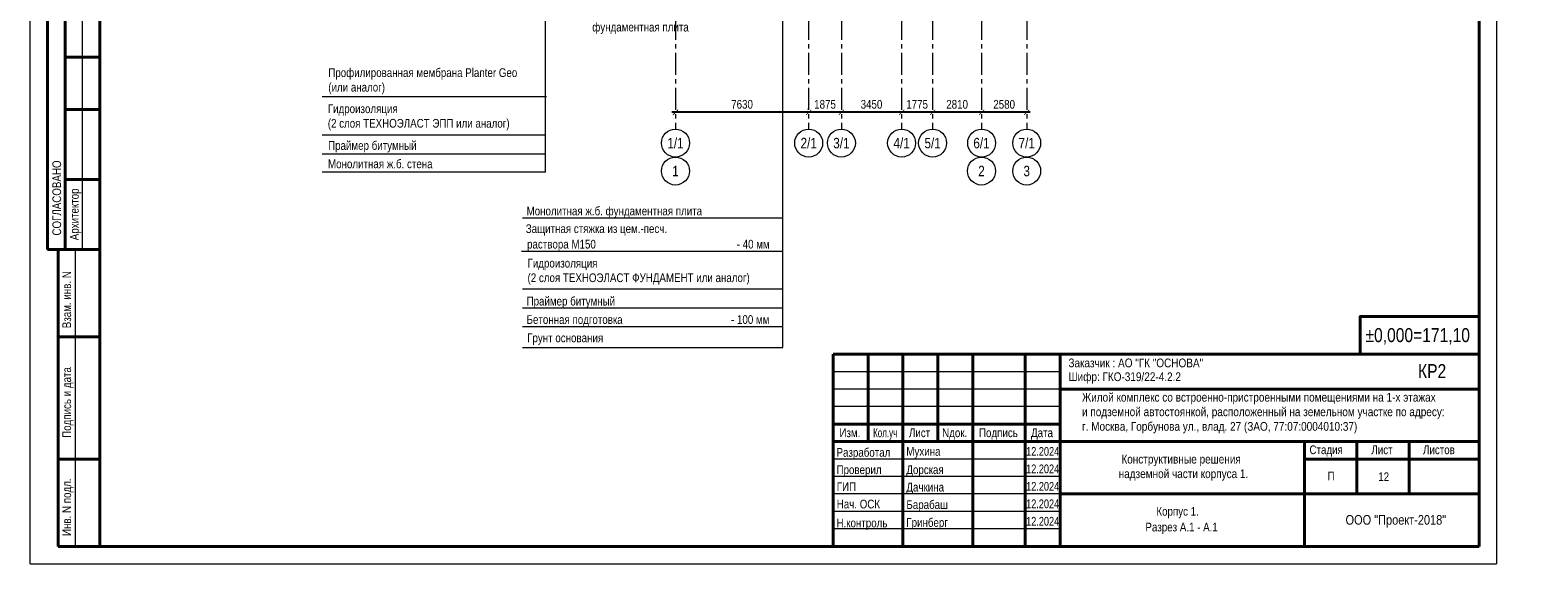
# Model space of a CAD drawing. Header units: millimetres. Extents: x 97781 to 184152, y -32246 to 145954.
# Tile 1 of 13: x 97781 to 184152, y -32246 to -1696. Entities that reach past the tile are written whole.
import ezdxf
from ezdxf.enums import TextEntityAlignment as Align

# ---------------------------------------------------------------- set-up
doc = ezdxf.new("R2010")
doc.units = ezdxf.units.MM
doc.linetypes.add('CENTER', pattern=[2, 1.25, -0.25, 0.25, -0.25])
doc.linetypes.add('Оси_(М1_200)_КР$0$CENTER', pattern=[50.8, 31.75, -6.35, 6.35, -6.35])
for name, color, linetype, lineweight in [('Оси_(М1_200)_КР$0$СК-100-О(си)', 2, 'Оси_(М1_200)_КР$0$CENTER', 15), ('Оси_(М1_200)_КР$0$СК-100-О(си)_имя', 7, 'Оси_(М1_200)_КР$0$CENTER', 15), ('Оси_(М1_200)_КР$0$СК-110-О-РАЗМЕРЫ', 7, 'Continuous', 15), ('СК-100-О(си)', 7, 'CENTER', 15), ('СК-200-Р(амка)', 7, 'Continuous', 40), ('СК-210-Р-РАМКА ЛИНИИ ТОНКИЕ', 7, 'Continuous', 15), ('СК-220-Р-РАМКА ТЕКСТ', 7, 'Continuous', 15), ('СК-300-Р(азмеры)', 7, 'Continuous', 20), ('СК-400-Т(екст)', 7, 'Continuous', 20)]:
    doc.layers.add(name, color=color, linetype=linetype, lineweight=lineweight)
doc.styles.add('MtXpl_Arial_Narrow', font='ARIALN.TTF')
doc.styles.add('RUSS', font='arial.ttf', dxfattribs={"width": 0.8})
doc.styles.get("Standard").update_dxf_attribs({"font": 'arial.ttf'})
doc.styles.add('Оси_(М1_200)_КР$0$RUSS', font='arial.ttf', dxfattribs={"width": 0.8})
doc.dimstyles.new('Оси_(М1_200)_КР$0$100-200', dxfattribs={"dimscale": 0, "dimtxt": 500, "dimasz": 300, "dimexe": 200, "dimexo": 200, "dimgap": 200, "dimtad": 1, "dimdec": 0, "dimzin": 0, "dimdsep": 46, "dimtxsty": 'Оси_(М1_200)_КР$0$RUSS', "dimblk": 'Оси_(М1_200)_КР$0$_ArchTick', "dimcen": 0.096, "dimdle": 200, "dimclrd": 7, "dimclre": 7, "dimclrt": 256, "dimadec": 0, "dimazin": 0, "dimtfac": 1, "dimtdec": 0, "dimtmove": 2, "dimatfit": 3, "dimldrblk": 'Оси_(М1_200)_КР$0$_Oblique', "dimfxl": 1, "dimtolj": 1, "dimtzin": 0, "dimarcsym": 0})

# ---------------------------------------------------------------- blocks, each defined once
blk = doc.blocks.new('Оси_(М1_200)_КР$0$_ArchTick')
at = {"color": 0, "linetype": 'ByBlock', "const_width": 0.15}
blk.add_lwpolyline([(-0.5, -0.5), (0.5, 0.5)], dxfattribs=at)
blk = doc.blocks.new('*D11')
at = {"layer": 'Defpoints', "color": 0, "transparency": 16777216}
for p in [(152289, -6399), (152289, -6399), (154869, -6399)]:
    blk.add_point(p, dxfattribs=at)
at = {"layer": 'Оси_(М1_200)_КР$0$СК-110-О-РАЗМЕРЫ', "color": 7, "lineweight": -2, "transparency": 16777216}
blk.add_line((155069, -6399), (152089, -6399), dxfattribs=at)
at = {"layer": 'Оси_(М1_200)_КР$0$СК-110-О-РАЗМЕРЫ', "color": 7, "lineweight": -2, "transparency": 16777216, "xscale": 300, "yscale": 300, "zscale": 300, "rotation": 180}
blk.add_blockref('Оси_(М1_200)_КР$0$_ArchTick', (152289, -6399), dxfattribs=at)
at = {"layer": 'Оси_(М1_200)_КР$0$СК-110-О-РАЗМЕРЫ', "color": 7, "lineweight": -2, "transparency": 16777216, "xscale": 300, "yscale": 300, "zscale": 300}
blk.add_blockref('Оси_(М1_200)_КР$0$_ArchTick', (154869, -6399), dxfattribs=at)
at = {"layer": 'Оси_(М1_200)_КР$0$СК-110-О-РАЗМЕРЫ', "transparency": 16777216, "insert": (153579, -5943), "char_height": 500, "attachment_point": 5, "style": 'Оси_(М1_200)_КР$0$RUSS'}
blk.add_mtext('\\A1;2580', dxfattribs=at)
blk = doc.blocks.new('Оси_(М1_200)_КР$0$_Oblique')
at = {"color": 0, "linetype": 'ByBlock', "lineweight": -2}
blk.add_line((-0.5, -0.5), (0.5, 0.5), dxfattribs=at)
blk = doc.blocks.new('*D12')
at = {"layer": 'Defpoints', "color": 0, "transparency": 16777216}
for p in [(149479, -6399), (149479, -6399), (152289, -6399)]:
    blk.add_point(p, dxfattribs=at)
at = {"layer": 'Оси_(М1_200)_КР$0$СК-110-О-РАЗМЕРЫ', "color": 7, "lineweight": -2, "transparency": 16777216}
blk.add_line((152489, -6399), (149279, -6399), dxfattribs=at)
at = {"layer": 'Оси_(М1_200)_КР$0$СК-110-О-РАЗМЕРЫ', "color": 7, "lineweight": -2, "transparency": 16777216, "xscale": 300, "yscale": 300, "zscale": 300, "rotation": 180}
blk.add_blockref('Оси_(М1_200)_КР$0$_ArchTick', (149479, -6399), dxfattribs=at)
at = {"layer": 'Оси_(М1_200)_КР$0$СК-110-О-РАЗМЕРЫ', "color": 7, "lineweight": -2, "transparency": 16777216, "xscale": 300, "yscale": 300, "zscale": 300}
blk.add_blockref('Оси_(М1_200)_КР$0$_ArchTick', (152289, -6399), dxfattribs=at)
at = {"layer": 'Оси_(М1_200)_КР$0$СК-110-О-РАЗМЕРЫ', "transparency": 16777216, "insert": (150884, -5943), "char_height": 500, "attachment_point": 5, "style": 'Оси_(М1_200)_КР$0$RUSS'}
blk.add_mtext('\\A1;2810', dxfattribs=at)
blk = doc.blocks.new('*D13')
at = {"layer": 'Defpoints', "color": 0, "transparency": 16777216}
for p in [(147704, -6399), (147704, -6399), (149479, -6399)]:
    blk.add_point(p, dxfattribs=at)
at = {"layer": 'Оси_(М1_200)_КР$0$СК-110-О-РАЗМЕРЫ', "color": 7, "lineweight": -2, "transparency": 16777216}
blk.add_line((149679, -6399), (147504, -6399), dxfattribs=at)
at = {"layer": 'Оси_(М1_200)_КР$0$СК-110-О-РАЗМЕРЫ', "color": 7, "lineweight": -2, "transparency": 16777216, "xscale": 300, "yscale": 300, "zscale": 300, "rotation": 180}
blk.add_blockref('Оси_(М1_200)_КР$0$_ArchTick', (147704, -6399), dxfattribs=at)
at = {"layer": 'Оси_(М1_200)_КР$0$СК-110-О-РАЗМЕРЫ', "color": 7, "lineweight": -2, "transparency": 16777216, "xscale": 300, "yscale": 300, "zscale": 300}
blk.add_blockref('Оси_(М1_200)_КР$0$_ArchTick', (149479, -6399), dxfattribs=at)
at = {"layer": 'Оси_(М1_200)_КР$0$СК-110-О-РАЗМЕРЫ', "transparency": 16777216, "insert": (148592, -5943), "char_height": 500, "attachment_point": 5, "style": 'Оси_(М1_200)_КР$0$RUSS'}
blk.add_mtext('\\A1;1775', dxfattribs=at)
blk = doc.blocks.new('*D14')
at = {"layer": 'Defpoints', "color": 0, "transparency": 16777216}
for p in [(144254, -6399), (144254, -6399), (147704, -6399)]:
    blk.add_point(p, dxfattribs=at)
at = {"layer": 'Оси_(М1_200)_КР$0$СК-110-О-РАЗМЕРЫ', "color": 7, "lineweight": -2, "transparency": 16777216}
blk.add_line((147904, -6399), (144054, -6399), dxfattribs=at)
at = {"layer": 'Оси_(М1_200)_КР$0$СК-110-О-РАЗМЕРЫ', "color": 7, "lineweight": -2, "transparency": 16777216, "xscale": 300, "yscale": 300, "zscale": 300, "rotation": 180}
blk.add_blockref('Оси_(М1_200)_КР$0$_ArchTick', (144254, -6399), dxfattribs=at)
at = {"layer": 'Оси_(М1_200)_КР$0$СК-110-О-РАЗМЕРЫ', "color": 7, "lineweight": -2, "transparency": 16777216, "xscale": 300, "yscale": 300, "zscale": 300}
blk.add_blockref('Оси_(М1_200)_КР$0$_ArchTick', (147704, -6399), dxfattribs=at)
at = {"layer": 'Оси_(М1_200)_КР$0$СК-110-О-РАЗМЕРЫ', "transparency": 16777216, "insert": (145979, -5943), "char_height": 500, "attachment_point": 5, "style": 'Оси_(М1_200)_КР$0$RUSS'}
blk.add_mtext('\\A1;3450', dxfattribs=at)
blk = doc.blocks.new('*D15')
at = {"layer": 'Defpoints', "color": 0, "transparency": 16777216}
for p in [(134749, -6399), (134749, -6399), (142379, -6437)]:
    blk.add_point(p, dxfattribs=at)
at = {"layer": 'Оси_(М1_200)_КР$0$СК-110-О-РАЗМЕРЫ', "color": 7, "lineweight": -2, "transparency": 16777216}
for p, q in [((142579, -6399), (134549, -6399)), ((134749, -6599), (134749, -6599)), ((142379, -6237), (142379, -6199))]:
    blk.add_line(p, q, dxfattribs=at)
at = {"layer": 'Оси_(М1_200)_КР$0$СК-110-О-РАЗМЕРЫ', "color": 7, "lineweight": -2, "transparency": 16777216, "xscale": 300, "yscale": 300, "zscale": 300, "rotation": 180}
blk.add_blockref('Оси_(М1_200)_КР$0$_ArchTick', (134749, -6399), dxfattribs=at)
at = {"layer": 'Оси_(М1_200)_КР$0$СК-110-О-РАЗМЕРЫ', "color": 7, "lineweight": -2, "transparency": 16777216, "xscale": 300, "yscale": 300, "zscale": 300}
blk.add_blockref('Оси_(М1_200)_КР$0$_ArchTick', (142379, -6399), dxfattribs=at)
at = {"layer": 'Оси_(М1_200)_КР$0$СК-110-О-РАЗМЕРЫ', "transparency": 16777216, "insert": (138564, -5943), "char_height": 500, "attachment_point": 5, "style": 'Оси_(М1_200)_КР$0$RUSS'}
blk.add_mtext('\\A1;7630', dxfattribs=at)
blk = doc.blocks.new('*D16')
at = {"layer": 'Defpoints', "color": 0, "transparency": 16777216}
for p in [(142379, -6399), (142379, -6399), (144254, -6399)]:
    blk.add_point(p, dxfattribs=at)
at = {"layer": 'Оси_(М1_200)_КР$0$СК-110-О-РАЗМЕРЫ', "color": 7, "lineweight": -2, "transparency": 16777216}
for p, q in [((144454, -6399), (142179, -6399)), ((142379, -6599), (142379, -6599)), ((144254, -6199), (144254, -6199))]:
    blk.add_line(p, q, dxfattribs=at)
at = {"layer": 'Оси_(М1_200)_КР$0$СК-110-О-РАЗМЕРЫ', "color": 7, "lineweight": -2, "transparency": 16777216, "xscale": 300, "yscale": 300, "zscale": 300, "rotation": 180}
blk.add_blockref('Оси_(М1_200)_КР$0$_ArchTick', (142379, -6399), dxfattribs=at)
at = {"layer": 'Оси_(М1_200)_КР$0$СК-110-О-РАЗМЕРЫ', "color": 7, "lineweight": -2, "transparency": 16777216, "xscale": 300, "yscale": 300, "zscale": 300}
blk.add_blockref('Оси_(М1_200)_КР$0$_ArchTick', (144254, -6399), dxfattribs=at)
at = {"layer": 'Оси_(М1_200)_КР$0$СК-110-О-РАЗМЕРЫ', "transparency": 16777216, "insert": (143317, -5943), "char_height": 500, "attachment_point": 5, "style": 'Оси_(М1_200)_КР$0$RUSS'}
blk.add_mtext('\\A1;1875', dxfattribs=at)
blk = doc.blocks.new('A$C96adbfd2')
at = {"layer": 'СК-200-Р(амка)', "lineweight": 40, "ltscale": 2}
for p, q in [((-18500, 5500), (-18500, 0)), ((0, 5500), (-18500, 5500)), ((-17500, 5500), (-17500, 3000)), ((-16500, 5500), (-16500, 0)), ((-15500, 5500), (-15500, 3000)), ((-14500, 5500), (-14500, 0)), ((-13000, 5500), (-13000, 0)), ((-12000, 5500), (-12000, 0)), ((0, 4500), (-12000, 4500)), ((0, 3000), (-18500, 3000)), ((-5000, 3000), (-5000, 15)), ((-3500, 3000), (-3500, 1500)), ((-2000, 3000), (-2000, 1500)), ((0, 2500), (-5000, 2500)), ((0, 1500), (-12000, 1500))]:
    blk.add_line(p, q, dxfattribs=at)
at = {"layer": 'СК-200-Р(амка)', "color": 7, "lineweight": 15}
for p, q in [((-12000, 5000), (-18500, 5000)), ((-12000, 4500), (-18500, 4500)), ((-12000, 4000), (-18500, 4000)), ((-12000, 2500), (-18500, 2500)), ((-12000, 2000), (-18500, 2000)), ((-12000, 1500), (-18500, 1500)), ((-12000, 1000), (-18500, 1000)), ((-12000, 500), (-18500, 500))]:
    blk.add_line(p, q, dxfattribs=at)
at = {"layer": 'СК-200-Р(амка)', "ltscale": 2}
blk.add_line((-12000, 3500), (-18500, 3500), dxfattribs=at)
at = {"layer": 'СК-220-Р-РАМКА ТЕКСТ'}
blk.add_line((-12000, 3000), (-18500, 3000), dxfattribs=at)
blk.add_line((-12000, 3000), (-18500, 3000), dxfattribs=at)
at = {"layer": 'СК-400-Т(екст)', "lineweight": 40, "ltscale": 2}
blk.add_lwpolyline([(-3405, 5500), (0, 5500), (0, 6578), (-3405, 6578)], close=True, dxfattribs=at)
at = {"layer": 'СК-220-Р-РАМКА ТЕКСТ', "color": 7, "style": 'RUSS', "width": 0.8}
for s, p in [('Изм.', (-18319, 3126)), ('Лист', (-16328, 3126)), ('Nдок.', (-15377, 3126)), ('Подпись', (-14321, 3126)), ('Дата', (-12830, 3126))]:
    blk.add_text(s, height=250, dxfattribs=at).set_placement(p)
at = {"layer": 'СК-220-Р-РАМКА ТЕКСТ', "style": 'RUSS'}
for s, width, p in [('Разработал', 0.8, (-18403, 2565)), ('Мухина', 0.8, (-16403, 2593)), ('12.2024', 0.75, (-12972, 2593)), ('Проверил', 0.8, (-18402, 2069)), ('Дорская', 0.8, (-16402, 2069)), ('12.2024', 0.75, (-12972, 2093)), ('ГИП', 0.8, (-18396, 1586)), ('Дачкина', 0.8, (-16401, 1570)), ('12.2024', 0.75, (-12972, 1593)), ('Нач. ОСК', 0.8, (-18396, 1086)), ('Барабаш', 0.8, (-16401, 1070)), ('12.2024', 0.75, (-12972, 1093)), ('Н.контроль', 0.8, (-18403, 545)), ('Гринберг', 0.8, (-16403, 558)), ('12.2024', 0.75, (-12972, 593))]:
    blk.add_text(s, height=250, dxfattribs=dict(at, width=width)).set_placement(p)
at = {"layer": 'СК-220-Р-РАМКА ТЕКСТ', "color": 7, "insert": (-17355, 3375), "char_height": 250, "attachment_point": 1, "style": 'RUSS'}
blk.add_mtext_dynamic_manual_height_columns('\\A1;{\\fArial Narrow|b0|i0|c204|p34;Кол.уч}', width=11667.29, gutter_width=1250, heights=[0], dxfattribs=at)
at = {"layer": 'СК-220-Р-РАМКА ТЕКСТ', "color": 7, "char_height": 250, "attachment_point": 4, "style": 'RUSS'}
for s, insert in [('\\A1;Стадия', (-4856, 2729)), ('\\A1;Лист', (-3082, 2762)), ('\\A1;Листов', (-1603, 2762)), ('\\A1;П', (-4337, 2011))]:
    blk.add_mtext(s, dxfattribs=dict(at, insert=insert))
at = {"layer": 'СК-400-Т(екст)', "lineweight": 40, "ltscale": 2, "style": 'RUSS', "width": 0.8}
for s, p in [('%%P0,000=171,10', (-3251, 5847)), ('КР2', (-1746, 4817))]:
    blk.add_text(s, height=400, dxfattribs=at).set_placement(p)
at = {"layer": 'СК-400-Т(екст)', "linetype": 'Continuous'}
for s, width, gutter_width, insert, char_height, attachment_point in [('\\A1;{\\fArial Narrow|b0|i0|c204|p34;Заказчик :\\fArial Narrow|b0|i0|c0|p34; \\fArial Narrow|b0|i0|c204|p34;АО "ГК "ОСНОВА\\fArial Narrow|b0|i0|c0|p34;"\\fArial Narrow|b0|i0|c204|p34;\\P          \\W0.8;                                                                                            }', 11667.29, 1250, (-11760, 5375), 250, 1), ('\\A1;{\\fArial Narrow|b0|i0|c204|p34;Шифр: ГКО-319/22-4.2.2          \\W0.8;                                                                                            }', 11667.29, 1250, (-11760, 4981), 250, 1), ('\\A1;{\\fArial Narrow|b0|i0|c204|p34;\\W1;ООО "Проект-2018"}', 13925.35, 1492, (-2382, 896), 274.51, 2)]:
    blk.add_mtext_dynamic_manual_height_columns(s, width=width, gutter_width=gutter_width, heights=[0], dxfattribs=dict(at, insert=insert, char_height=char_height, attachment_point=attachment_point))
at = {"layer": 'СК-400-Т(екст)', "char_height": 250, "attachment_point": 1, "style": 'MtXpl_Arial_Narrow'}
for s, insert in [('Жилой комплекс со встроенно-пристроенными помещениями на 1-х этажах^Jи подземной автостоянкой, расположенный на земельном участке по адресу: ^Jг. Москва, Горбунова ул., влад. 27 (ЗАО, 77:07:0004010:37)', (-11372, 4393)), (' Конструктивные решения ^Jнадземной части корпуса 1.', (-10322, 2621))]:
    blk.add_mtext(s, dxfattribs=dict(at, insert=insert))

msp = doc.modelspace()

# ---------------------------------------------------------------- linework, layer by layer
at = {"layer": 'Оси_(М1_200)_КР$0$СК-100-О(си)', "linetype": 'Continuous'}
for centre in [(134749.2, -8160.1), (142379.5, -8160.1), (144254.4, -8160.1), (147704.5, -8160.1), (149479.5, -8160.1), (152289.5, -8160.1), (154869.5, -8160.1), (134749.2, -9760.1), (152279.5, -9760.1), (154869.5, -9760.1)]:
    msp.add_circle(centre, 800, dxfattribs=at)
at = {"layer": 'СК-100-О(си)', "color": 2, "linetype": 'CENTER', "ltscale": 1000}
for p, q in [((134749.2, 129002.2), (134749.2, -7360.1)), ((142379.5, 129002.2), (142379.5, -7360.1)), ((144254.4, 129002.2), (144254.4, -7360.1)), ((147704.5, 129002.2), (147704.5, -7360.1)), ((149479.5, 129002.2), (149479.5, -7360.1)), ((152289.5, 129002.2), (152289.5, -7360.1)), ((154869.5, 129002.2), (154869.5, -7360.1))]:
    msp.add_line(p, q, dxfattribs=at)
at = {"layer": 'СК-200-Р(амка)'}
for p, q in [((101781.2, -31246.1), (101781.2, 144953.9)), ((180781.2, -31246.1), (180781.2, 144953.9)), ((98781.2, -14246.1), (98781.2, 11753.9)), ((99781.2, -14246.1), (99781.2, 11753.9)), ((101781.2, -3246.1), (99781.2, -3246.1)), ((101781.2, -6246.1), (99781.2, -6246.1)), ((101781.2, -10246.1), (99781.2, -10246.1)), ((101781.2, -14246.1), (98781.2, -14246.1)), ((99381.2, -31246.1), (99381.2, -14246.1)), ((101781.2, -19246.1), (99381.2, -19246.1)), ((101781.2, -26246.1), (99381.2, -26246.1)), ((180781.2, -31246.1), (101781.2, -31246.1))]:
    msp.add_line(p, q, dxfattribs=at)
at = {"layer": 'СК-210-Р-РАМКА ЛИНИИ ТОНКИЕ'}
for p, q in [((97781.2, -32246.1), (97781.2, 145953.9)), ((181781.2, 145953.9), (181781.2, -32246.1)), ((100781.2, -14246.1), (100781.2, 11753.9)), ((100381.2, -31246.1), (100381.2, -14246.1)), ((97781.2, -32246.1), (181781.2, -32246.1))]:
    msp.add_line(p, q, dxfattribs=at)
at = {"layer": 'СК-210-Р-РАМКА ЛИНИИ ТОНКИЕ', "lineweight": 40, "ltscale": 2}
msp.add_line((101781.2, -31246.1), (99381.2, -31246.1), dxfattribs=at)
at = {"layer": 'СК-400-Т(екст)', "color": 7}
for p, q in [((127305.3, -9817.5), (127305.3, 4180.5)), ((140905.2, -19871.4), (140905.2, 3079.8)), ((127351.8, -5502.9), (114501.6, -5502.9)), ((127351.8, -5502.9), (114548.1, -5502.9)), ((127305.3, -9817.5), (114501.6, -9817.5)), ((127305.3, -9817.5), (114501.6, -9817.5)), ((125979.9, -12445.9), (140905.2, -12445.9)), ((125933.4, -14344.8), (140905.2, -14344.8)), ((125979.9, -18659.4), (140905.2, -18659.4)), ((125979.9, -18659.4), (140905.2, -18659.4)), ((125979.9, -19871.4), (140905.2, -19871.4))]:
    msp.add_line(p, q, dxfattribs=at)
at = {"layer": 'СК-400-Т(екст)', "color": 7, "extrusion": (3.89133e-14, 1, 0)}
for elevation in [-7677.9, -8765.4]:
    msp.add_lwpolyline([(-114501.6, 0), (-127305.3, 0)], dxfattribs=dict(at, elevation=elevation))
at = {"layer": 'СК-400-Т(екст)', "color": 7, "extrusion": (-3.89133e-14, 1, 0)}
for elevation in [-16519.8, -17607.3]:
    msp.add_lwpolyline([(-140905.2, 0), (-125979.9, 0)], dxfattribs=dict(at, elevation=elevation))

# ---------------------------------------------------------------- block references
at = {"layer": 'СК-300-Р(азмеры)', "xscale": 2, "yscale": 2, "zscale": 2}
msp.add_blockref('A$C96adbfd2', (180781.2, -31246.1), dxfattribs=at)

# ---------------------------------------------------------------- texts
at = {"layer": 'Оси_(М1_200)_КР$0$СК-100-О(си)_имя', "style": 'Оси_(М1_200)_КР$0$RUSS', "width": 0.8}
for s, p in [('1/1', (134749.2, -8160.1)), ('2/1', (142379.5, -8160.1)), ('3/1', (144254.4, -8160.1)), ('4/1', (147704.5, -8160.1)), ('5/1', (149479.5, -8160.1)), ('6/1', (152279.5, -8160.1)), ('7/1', (154869.5, -8160.1)), ('1', (134749.2, -9760.1)), ('2', (152279.5, -9760.1)), ('3', (154869.5, -9760.1))]:
    msp.add_text(s, height=600, dxfattribs=at).set_placement(p, align=Align.MIDDLE_CENTER)
at = {"layer": 'СК-200-Р(амка)', "width": 0.8}
for s, p in [('СОГЛАСОВАНО', (99553.9, -13453.9)), ('Взам. инв. N', (100126.4, -18757.9)), ('Подпись и дата', (100126.4, -25034.8)), ('Инв. N подл.', (100126.4, -30654.4))]:
    msp.add_text(s, height=500, rotation=90, dxfattribs=at).set_placement(p)
at = {"layer": 'СК-220-Р-РАМКА ТЕКСТ', "width": 0.8}
msp.add_text('Архитектор', height=500, rotation=90, dxfattribs=at).set_placement((100563.8, -13721.2))
at = {"layer": 'СК-220-Р-РАМКА ТЕКСТ', "style": 'RUSS', "width": 0.8}
msp.add_text('12', height=500, dxfattribs=at).set_placement((175010.1, -27508.8))
at = {"layer": 'СК-220-Р-РАМКА ТЕКСТ', "color": 7, "style": 'RUSS', "width": 0.8}
for s, p in [('Корпус 1. ', (162300.1, -29488.5)), ('Разрез А.1 - А.1', (161670.9, -30390.8))]:
    msp.add_text(s, height=500, dxfattribs=at).set_placement(p)
at = {"layer": 'СК-400-Т(екст)', "color": 7, "width": 0.8}
for s, p in [('Праймер битумный  ', (114849.8, -8547.1)), ('Монолитная ж.б. cтена ', (114844.4, -9599.2)), ('Монолитная ж.б. фундаментная плита ', (126221.1, -12298.4)), ('Защитная стяжка из цем.-песч. ', (126174.6, -13308.7)), (' раствора М150                                                    - 40 мм', (126092.4, -14197.2)), ('Праймер битумный  ', (126221.1, -17459.7)), ('Бетонная подготовка                                        - 100 мм', (126221.1, -18511.8)), ('Грунт основания', (126255.7, -19560.1))]:
    msp.add_text(s, height=500, dxfattribs=at).set_placement(p)
at = {"layer": 'СК-400-Т(екст)', "color": 7, "insert": (129983.3, -437.2), "char_height": 500, "width": 7054.545, "attachment_point": 1, "style": 'RUSS'}
msp.add_mtext('Монолитная ж.б. фундаментная плита', dxfattribs=at)
at = {"layer": 'СК-400-Т(екст)', "color": 7, "lineweight": 50, "insert": (114861.8, -3876.3), "char_height": 500, "width": 11347.862, "attachment_point": 1}
msp.add_mtext('{\\W0.8;Профилированная мембрана Planter Geo\\P(или аналог)   }', dxfattribs=at)
at = {"layer": 'СК-400-Т(екст)', "color": 7, "lineweight": 30, "char_height": 500, "attachment_point": 1}
for s, insert in [('{\\W0.8;Гидроизоляция  \\P(2 слоя ТЕХНОЭЛАСТ ЭПП или аналог)}', (114832.8, -5942.8)), ('{\\W0.8;Гидроизоляция  \\P(2 слоя ТЕХНОЭЛАСТ ФУНДАМЕНТ или аналог)}', (126276, -14784.7))]:
    msp.add_mtext(s, dxfattribs=dict(at, insert=insert))

# ---------------------------------------------------------------- dimensions: what is measured, and where the dimension line sits
at = {"layer": 'Оси_(М1_200)_КР$0$СК-110-О-РАЗМЕРЫ'}
for base, p1, p2, picture, middle in [((134749.2, -6398.7), (142379.5, -6436.9), (134749.2, -6398.7), '*D15', (138564.3, -5943.2)), ((142379.5, -6398.7), (144254.4, -6398.7), (142379.5, -6398.7), '*D16', (143316.9, -5943.4)), ((144254.5, -6398.7), (147704.5, -6398.7), (144254.5, -6398.7), '*D14', (145979.5, -5943.2)), ((147704.5, -6398.7), (149479.5, -6398.7), (147704.5, -6398.7), '*D13', (148592, -5943.4)), ((149479.5, -6398.7), (152289.5, -6398.7), (149479.5, -6398.7), '*D12', (150884.5, -5943.4)), ((152289.5, -6398.7), (154869.5, -6398.7), (152289.5, -6398.7), '*D11', (153579.5, -5943.4))]:
    dim = msp.add_linear_dim(base=base, p1=p1, p2=p2, angle=180, dimstyle='Оси_(М1_200)_КР$0$100-200', override={"dimscale": 1, "dimtxsty": 'Оси_(М1_200)_КР$0$RUSS'}, dxfattribs=at)
    dim.commit()
    dim.dimension.update_dxf_attribs({"geometry": picture, "text_midpoint": middle})

doc.saveas('drawing.dxf')
